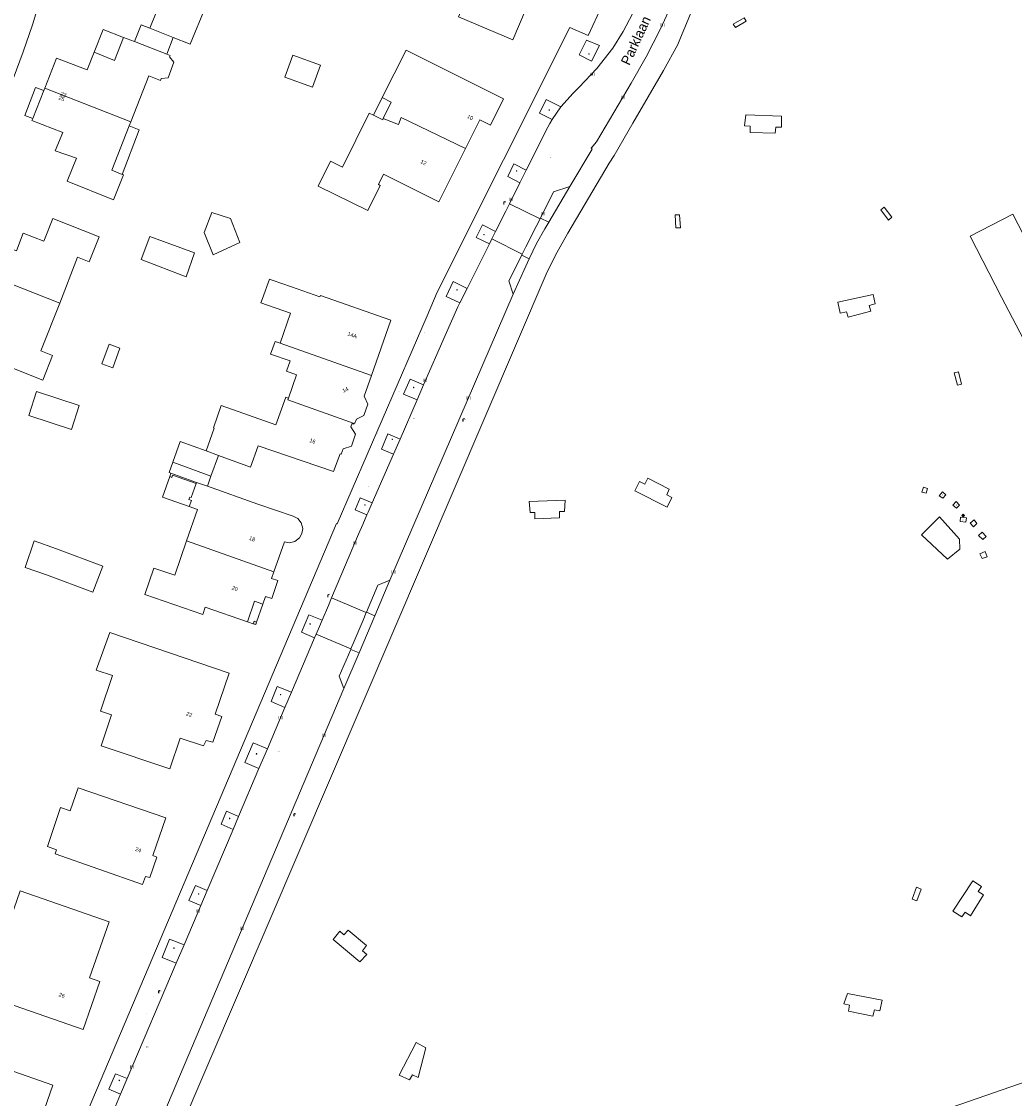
# Model space of a CAD drawing. Header units: metres. Extents: x 197457 to 198138, y 353986 to 354984.
# Tile 174 of 217: x 197560 to 197687, y 354586 to 354723. Entities that reach past the tile are written whole.
import ezdxf
from ezdxf.enums import TextEntityAlignment as Align

# ---------------------------------------------------------------- set-up
doc = ezdxf.new("R2010")
doc.units = ezdxf.units.M
doc.header["$MEASUREMENT"] = 0
for name, color, linetype, lineweight, true_color in [('afsluitpaal', 7, 'Continuous', 0, 0xde7233), ('benzine-   olieput', 7, 'Continuous', 0, 0x104b6e), ('CAI-kast', 7, 'Continuous', 0, 0x104b6e), ('elektrakast', 7, 'Continuous', 0, 0x104b6e), ('kolk', 7, 'Continuous', 0, 0x104b6e), ('kunstobject', 7, 'Continuous', 0, 0x4a641a), ('lichtmast', 7, 'Continuous', 0, 0x104b6e)]:
    doc.layers.add(name, color=color, linetype=linetype, lineweight=lineweight, true_color=true_color)
for name, color, linetype, lineweight in [('bijgebouw', 1, 'Continuous', 13), ('dakrand hoofdgebouw', 1, 'Continuous', 0), ('Grens gebouw op maaiveld onder overbouw', 1, 'Continuous', 13), ('Grens maaiveld', 253, 'Continuous', 0), ('grens WOZ object', 7, 'Continuous', 0), ('hoofdgebouw', 1, 'Continuous', 0), ('Hoogtepunt', 7, 'Continuous', 0), ('huisnummerreeks BGT', 7, 'Continuous', 0), ('kant verharding', 7, 'Continuous', 0), ('muur breder dan 30cm', 30, 'Continuous', 0), ('openbare ruimte label tekst', 7, 'Continuous', 0), ('overbouw', 1, 'Continuous', 13), ('pand op maaiveld kenmerkpunt multivlak', 7, 'Continuous', 0), ('tussenmuur', 1, 'Continuous', 13), ('waterleidingput', 132, 'Continuous', 0), ('weginrichtingselement', 7, 'Continuous', 0)]:
    doc.layers.add(name, color=color, linetype=linetype, lineweight=lineweight)
doc.styles.add('Style-STANDARD', font='STANDARD.shx')
doc.styles.add('Style-WORKING', font='WORKING.shx')

# ---------------------------------------------------------------- blocks, each defined once
blk = doc.blocks.new('kolk')
at = {"layer": 'kolk', "linetype": 'Continuous', "lineweight": 0, "true_color": 0xbd2877}
for points in [[(-0.49, -0.43), (-0.49, 0), (-0.49, 0.42), (-0.4, 0.42), (-0.4, 0), (-0.4, -0.43)], [(-0.19, -0.43), (-0.19, 0), (-0.19, 0.42), (-0.11, 0.42), (-0.11, 0), (-0.11, -0.43)], [(0.11, -0.43), (0.11, 0), (0.11, 0.42), (0.19, 0.42), (0.19, 0), (0.19, -0.43)], [(0.4, -0.43), (0.4, 0), (0.4, 0.42), (0.49, 0.42), (0.49, 0), (0.49, -0.43)]]:
    blk.add_hatch(color=232, dxfattribs=at).paths.add_polyline_path(points)
at = {"layer": 'kolk', "linetype": 'Continuous', "lineweight": 0, "true_color": 0x681648}
blk.add_hatch(color=219, dxfattribs=at).paths.add_polyline_path([(0.1, 0, 1), (-0.1, 0, 1)])
blk = doc.blocks.new('benzineolieput')
at = {"layer": 'benzine-   olieput', "linetype": 'Continuous', "lineweight": 0, "true_color": 0xbd2877}
h = blk.add_hatch(color=232, dxfattribs=at)
edge = h.paths.add_edge_path()
edge.add_spline(control_points=[(0.4, 0), (0.4, 0), (0.4, 0.1), (0.4, 0.2), (0.3, 0.3), (0.1, 0.3), (0, 0.3), (-0.2, 0.3), (-0.3, 0.2), (-0.4, 0.1), (-0.4, 0.1), (-0.4, -0.1), (-0.4, -0.1), (-0.3, -0.2), (-0.3, -0.3), (-0.1, -0.3), (0, -0.3), (0.3, -0.3), (0.4, -0.2), (0.4, -0.1), (0.4, 0), (0.4, 0)], knot_values=[0, 0, 0, 0, 0.060484, 0.060484, 0.178041, 0.178041, 0.295599, 0.295599, 0.413157, 0.413157, 0.498623, 0.498623, 0.584089, 0.584089, 0.669555, 0.669555, 0.808438, 0.808438, 0.94732, 0.94732, 1, 1, 1, 1], degree=3, periodic=0)
edge = h.paths.add_edge_path(flags=16)
edge.add_ellipse((0, 0), major_axis=(0.392, 0), ratio=0.689655, start_angle=0, end_angle=360)
h = blk.add_hatch(color=232, dxfattribs=at)
h.paths.add_polyline_path([(-0.1, -0.1, -0.572477), (-0.1, 0.1, 0.381612), (-0.1, 0.2), (-0.2, 0.2), (-0.2, -0.2), (-0.1, -0.2, 0.381612)])
h.paths.add_polyline_path([(-0.1, -0.1), (-0.2, -0.1), (-0.2, 0), (-0.1, 0, -1)], flags=16)
h.paths.add_polyline_path([(-0.1, 0), (-0.2, 0), (-0.2, 0.1), (-0.1, 0.1, -1)], flags=16)
at = {"layer": 'benzine-   olieput', "linetype": 'Continuous', "lineweight": 0, "true_color": 0x681648}
blk.add_hatch(color=219, dxfattribs=at).paths.add_polyline_path([(0.1, 0, 1), (-0.1, 0, 1)])
at = {"layer": 'benzine-   olieput', "linetype": 'Continuous', "lineweight": 0, "true_color": 0xbd2877}
h = blk.add_hatch(color=232, dxfattribs=at)
h.paths.add_polyline_path([(0.3, -0.1), (0.3, 0.1, 1), (0.1, 0.1), (0.1, 0.1, -0.377964), (0.1, -0.1), (0.1, -0.1, 1)])
h.paths.add_polyline_path([(0.1, -0.1), (0.1, 0.1, -1), (0.2, 0.1), (0.2, -0.1, -1)], flags=16)
blk = doc.blocks.new('kast')
at = {"layer": 'CAI-kast', "linetype": 'Continuous', "lineweight": 0, "true_color": 0xbd2877}
h = blk.add_hatch(color=232, dxfattribs=at)
edge = h.paths.add_edge_path()
edge.add_arc((0, 0), 0.1, 0, 360)
edge.add_line((0, -0.1), (0.3, -0.1))
edge.add_line((0.3, -0.1), (0.3, 0.5))
edge.add_line((0.3, 0.5), (-0.3, 0.5))
edge.add_line((-0.3, 0.5), (-0.3, -0.1))
edge.add_line((-0.3, -0.1), (0, -0.1))
edge = h.paths.add_edge_path(flags=16)
edge.add_arc((-0.2, 0.3), 0.0607, 0, 360)
at = {"layer": 'CAI-kast', "linetype": 'Continuous', "lineweight": 0, "true_color": 0x681648}
blk.add_hatch(color=219, dxfattribs=at).paths.add_polyline_path([(-0.1, 0, 1), (0.1, 0, 1)])
at = {"layer": 'CAI-kast', "color": 232, "linetype": 'Continuous', "lineweight": 0, "true_color": 0xbd2877, "extrusion": (0, 0, -1)}
blk.add_solid([(-0.3, 0.6), (0.3, 0.6), (-0.3, 0.5), (0.3, 0.5)], dxfattribs=at)
blk = doc.blocks.new('lichtmast')
at = {"layer": 'lichtmast', "linetype": 'Continuous', "lineweight": 0, "true_color": 0xbd2877}
for points in [[(0.15, 0.42, -0.344151), (0.3, 0.61), (0.43, 0.64, 0.960861), (0.4, 0.79), (0.1, 0.74, 0.366629), (-0.15, 0.45), (-0.15, -0.1), (0, -0.1, -0.414214), (-0.1, 0, -1), (0.1, 0, -0.414214), (0, -0.1), (0.15, -0.1)], [(0.35, 0.55, 1), (0.3, 0.56), (0.23, 0.32, 1), (0.28, 0.31)], [(0.42, 0.58, 1), (0.38, 0.57), (0.44, 0.33, 1), (0.48, 0.34)], [(0.49, 0.61, 1), (0.45, 0.58), (0.63, 0.4, 1), (0.66, 0.43)]]:
    blk.add_hatch(color=232, dxfattribs=at).paths.add_polyline_path(points)
at = {"layer": 'lichtmast', "linetype": 'Continuous', "lineweight": 0, "true_color": 0x681648}
blk.add_hatch(color=219, dxfattribs=at).paths.add_polyline_path([(-0.1, 0, 1), (0.1, 0, 1)])
blk = doc.blocks.new('afsluitpaal')
at = {"layer": 'afsluitpaal', "linetype": 'Continuous', "lineweight": 0, "true_color": 0xbd2877}
blk.add_hatch(color=232, dxfattribs=at).paths.add_polyline_path([(0.2, 0.6, 1), (-0.1, 0.6), (-0.1, 0.1), (-0.3, 0.1), (-0.3, -0.1), (0, -0.1, -0.414214), (-0.1, 0, -1), (0.1, 0, -0.414214), (0, -0.1), (0.3, -0.1), (0.3, 0.1), (0.2, 0.1)])
at = {"layer": 'afsluitpaal', "linetype": 'Continuous', "lineweight": 0, "true_color": 0x681648}
blk.add_hatch(color=219, dxfattribs=at).paths.add_polyline_path([(0.1, 0, 1), (-0.1, 0, 1)])
blk = doc.blocks.new('waterleidingput')
at = {"layer": 'waterleidingput', "linetype": 'Continuous', "lineweight": 0, "true_color": 0x248bcb}
h = blk.add_hatch(color=142, dxfattribs=at)
edge = h.paths.add_edge_path()
edge.add_spline(control_points=[(0.4, 0), (0.4, 0), (0.4, 0.1), (0.4, 0.2), (0.3, 0.3), (0.1, 0.3), (0, 0.3), (-0.2, 0.3), (-0.3, 0.2), (-0.4, 0.1), (-0.4, 0.1), (-0.4, -0.1), (-0.4, -0.1), (-0.3, -0.2), (-0.3, -0.3), (-0.1, -0.3), (0, -0.3), (0.3, -0.3), (0.4, -0.2), (0.4, -0.1), (0.4, 0), (0.4, 0)], knot_values=[0, 0, 0, 0, 0.060484, 0.060484, 0.178041, 0.178041, 0.295599, 0.295599, 0.413157, 0.413157, 0.498623, 0.498623, 0.584089, 0.584089, 0.669555, 0.669555, 0.808438, 0.808438, 0.94732, 0.94732, 1, 1, 1, 1], degree=3, periodic=0)
edge = h.paths.add_edge_path(flags=16)
edge.add_ellipse((0, 0), major_axis=(0.392, 0), ratio=0.689655, start_angle=0, end_angle=360)
for points in [[(-0.1, -0.1, -0.141608), (-0.1, 0), (-0.1, -0.1), (-0.2, 0.2), (-0.2, 0.2), (-0.1, -0.2), (-0.1, -0.2)], [(0, 0.2), (0, 0.2), (-0.1, 0.1, -0.269854), (0, 0.1)], [(0.2, 0.2), (0.2, 0.2), (0.1, -0.1), (0.1, 0, -0.141608), (0, -0.1), (0.1, -0.2), (0.1, -0.2)]]:
    blk.add_hatch(color=142, dxfattribs=at).paths.add_polyline_path(points)
at = {"layer": 'waterleidingput', "linetype": 'Continuous', "lineweight": 0, "true_color": 0x104b6e}
blk.add_hatch(color=156, dxfattribs=at).paths.add_polyline_path([(0.1, 0, 1), (-0.1, 0, 1)])
blk = doc.blocks.new('kast_1')
at = {"layer": 'elektrakast', "linetype": 'Continuous', "lineweight": 0, "true_color": 0xbd2877}
h = blk.add_hatch(color=232, dxfattribs=at)
edge = h.paths.add_edge_path()
edge.add_arc((0, 0), 0.1, 0, 360)
edge.add_line((0, -0.1), (0.3, -0.1))
edge.add_line((0.3, -0.1), (0.3, 0.5))
edge.add_line((0.3, 0.5), (-0.3, 0.5))
edge.add_line((-0.3, 0.5), (-0.3, -0.1))
edge.add_line((-0.3, -0.1), (0, -0.1))
edge = h.paths.add_edge_path(flags=16)
edge.add_arc((-0.2, 0.3), 0.0607, 0, 360)
at = {"layer": 'elektrakast', "linetype": 'Continuous', "lineweight": 0, "true_color": 0x681648}
blk.add_hatch(color=219, dxfattribs=at).paths.add_polyline_path([(-0.1, 0, 1), (0.1, 0, 1)])
at = {"layer": 'elektrakast', "color": 232, "linetype": 'Continuous', "lineweight": 0, "true_color": 0xbd2877, "extrusion": (0, 0, -1)}
blk.add_solid([(-0.3, 0.6), (0.3, 0.6), (-0.3, 0.5), (0.3, 0.5)], dxfattribs=at)
blk = doc.blocks.new('kunstobject')
at = {"layer": 'kunstobject', "linetype": 'Continuous', "lineweight": 0, "true_color": 0xde7233}
h = blk.add_hatch(color=13, dxfattribs=at)
h.paths.add_polyline_path([(-0.5, -0.5), (-0.5, 0.5), (0.5, 0.5), (0.5, -0.5)])
h.paths.add_polyline_path([(-0.4, -0.4), (-0.4, 0.4), (0.4, 0.4), (0.4, -0.4)], flags=16)
at = {"layer": 'kunstobject', "linetype": 'Continuous', "lineweight": 0, "true_color": 0xde7233, "transparency": 33554534}
h = blk.add_hatch(color=13, dxfattribs=at)
h.paths.add_polyline_path([(-0.4, -0.4), (-0.4, 0.4), (0.4, 0.4), (0.4, -0.4)])
h.paths.add_polyline_path([(-0.3, -0.3), (-0.3, 0.3), (0.3, 0.3), (0.3, -0.3)], flags=16)
at = {"layer": 'kunstobject', "linetype": 'Continuous', "lineweight": 0, "true_color": 0x6a2d14}
blk.add_hatch(color=26, dxfattribs=at).paths.add_polyline_path([(-0.1, 0, 1), (0.1, 0, 1)])

msp = doc.modelspace()

# ---------------------------------------------------------------- linework, layer by layer
at = {"layer": 'bijgebouw', "linetype": 'Continuous', "lineweight": 13}
msp.add_line((197684.962, 354688.095), (197689.782, 354678.8), dxfattribs=at)
at = {"layer": 'bijgebouw', "linetype": 'Continuous', "lineweight": 13, "flags": 128}
for points in [[(197617.538, 354727.762), (197615.843, 354723.732), (197622.783, 354720.812), (197624.46, 354724.797)], [(197684.962, 354688.095), (197680.953, 354695.826), (197686.388, 354698.644), (197690.397, 354690.913), (197688.249, 354689.799)], [(197575.465, 354692.875), (197576.595, 354695.789), (197582.285, 354693.727), (197581.212, 354690.68), (197575.465, 354692.875)], [(197561.175, 354673.028), (197562.179, 354676.088), (197567.604, 354674.308), (197566.601, 354671.249), (197561.175, 354673.028)], [(197563.453, 354652.735), (197560.736, 354653.691), (197561.864, 354657.067), (197564.696, 354656.053)], [(197564.696, 354656.053), (197570.591, 354653.846), (197569.348, 354650.528), (197563.453, 354652.735)]]:
    msp.add_lwpolyline(points, dxfattribs=at)
at = {"layer": 'dakrand hoofdgebouw', "linetype": 'Continuous', "lineweight": 0, "flags": 128}
msp.add_lwpolyline([(197579.096, 354718.639), (197579.658, 354717.998), (197578.904, 354715.974), (197578.036, 354715.921)], dxfattribs=at)
at = {"layer": 'Grens gebouw op maaiveld onder overbouw', "linetype": 'Continuous', "lineweight": 13, "flags": 128}
msp.add_lwpolyline([(197589.018, 354646.778), (197589.915, 354649.388), (197590.955, 354649.03)], dxfattribs=at)
at = {"layer": 'Grens maaiveld', "linetype": 'Continuous', "lineweight": 0, "flags": 128}
for points in [[(197589.746, 354646.527), (197589.853, 354646.839), (197590.165, 354646.732)], [(197590.165, 354646.732), (197590.058, 354646.42), (197589.746, 354646.527)], [(197590, 354561.755), (197589.921, 354562.062), (197654.536, 354577.193), (197659.483, 354578.488), (197664.356, 354580.037), (197717.858, 354598.591), (197718.164, 354597.865), (197718.822, 354596.309)]]:
    msp.add_lwpolyline(points, dxfattribs=at)
at = {"layer": 'grens WOZ object', "linetype": 'Continuous', "lineweight": 0}
for p, q in [((197576.594, 354722.308), (197579.537, 354721.131)), ((197578.741, 354719.002), (197579.537, 354721.131)), ((197578.741, 354719.002), (197574.636, 354720.602)), ((197593.76, 354716.079), (197594.767, 354718.87)), ((197594.767, 354718.87), (197598.302, 354717.595)), ((197598.302, 354717.595), (197597.295, 354714.803)), ((197597.295, 354714.803), (197593.76, 354716.079)), ((197563.097, 354714.356), (197561.705, 354710.818)), ((197606.169, 354713.467), (197605.026, 354711.233)), ((197570.49, 354679.606), (197571.397, 354682.103)), ((197571.397, 354682.103), (197572.789, 354681.598)), ((197572.789, 354681.598), (197571.883, 354679.101)), ((197571.883, 354679.101), (197570.49, 354679.606)), ((197579.496, 354667.085), (197580.429, 354669.714)), ((197580.429, 354669.714), (197583.748, 354668.507)), ((197583.748, 354668.507), (197585.316, 354667.937)), ((197585.316, 354667.937), (197584.363, 354665.315)), ((197584.363, 354665.315), (197579.496, 354667.085)), ((197579.114, 354665.237), (197579.264, 354665.661)), ((197582.526, 354664.507), (197582.469, 354664.346)), ((197583.912, 354664.016), (197582.526, 354664.507)), ((197584.363, 354665.315), (197583.912, 354664.016))]:
    msp.add_line(p, q, dxfattribs=at)
at = {"layer": 'grens WOZ object', "linetype": 'Continuous', "lineweight": 0, "flags": 128}
for points in [[(197652.218, 354723.626), (197652.479, 354723.195), (197651.087, 354722.4), (197650.827, 354722.837), (197652.218, 354723.626)], [(197569.509, 354719.245), (197570.643, 354722.159), (197573.256, 354721.14)], [(197576.594, 354722.308), (197575.494, 354722.748), (197574.636, 354720.602)], [(197573.256, 354721.14), (197572.11, 354718.201), (197569.509, 354719.245)], [(197563.097, 354714.356), (197562.029, 354714.756), (197560.694, 354711.197), (197561.705, 354710.818)], [(197606.169, 354713.467), (197607.297, 354712.903), (197606.297, 354710.81)], [(197606.297, 354710.81), (197606.219, 354710.647), (197605.026, 354711.233)], [(197652.423, 354711.284), (197652.271, 354709.891), (197652.977, 354709.826), (197652.974, 354709.034), (197656.167, 354708.933), (197656.222, 354709.706), (197656.943, 354709.69), (197656.94, 354711.09), (197652.423, 354711.284)], [(197573.052, 354703.703), (197571.743, 354704.231), (197573.95, 354709.869)], [(197573.95, 354709.869), (197575.235, 354709.374), (197573.052, 354703.703)], [(197584.629, 354693.478), (197583.509, 354696.288), (197584.477, 354698.843), (197586.846, 354698.066), (197588.032, 354695.03), (197584.629, 354693.478)], [(197670.037, 354699.522), (197669.585, 354699.197), (197670.559, 354697.896), (197670.986, 354698.244), (197670.037, 354699.522)], [(197644.087, 354696.902), (197643.521, 354696.904), (197643.418, 354698.553), (197643.994, 354698.559), (197644.087, 354696.902)], [(197664.123, 354687.441), (197664.425, 354686.025), (197665.212, 354686.199), (197665.423, 354685.516), (197668.306, 354686.287), (197668.124, 354686.999), (197668.894, 354687.237), (197668.612, 354688.429), (197664.123, 354687.441)], [(197679.354, 354676.874), (197679.856, 354677.007), (197679.464, 354678.566), (197678.939, 354678.445), (197679.354, 354676.874)], [(197579.496, 354667.085), (197579.036, 354665.749), (197579.264, 354665.661)], [(197579.114, 354665.237), (197578.196, 354662.644), (197581.608, 354661.436)], [(197638.309, 354663.424), (197638.897, 354664.612), (197639.566, 354664.293), (197639.94, 354665.039), (197642.681, 354663.638), (197642.367, 354662.938), (197642.995, 354662.574), (197642.405, 354661.364), (197638.309, 354663.424)], [(197581.608, 354661.436), (197581.882, 354662.209), (197581.571, 354662.319), (197581.681, 354662.631), (197581.841, 354662.574), (197582.469, 354664.346)], [(197624.856, 354662.085), (197624.964, 354660.681), (197625.557, 354660.686), (197625.572, 354659.862), (197628.725, 354659.989), (197628.713, 354660.795), (197629.337, 354660.818), (197629.417, 354662.229), (197624.856, 354662.085)], [(197678.07, 354654.719), (197679.638, 354656.023), (197679.601, 354657.289), (197677.064, 354660.127), (197674.785, 354657.82), (197678.07, 354654.719)], [(197678.76, 354609.924), (197679.917, 354609.2), (197680.319, 354609.814), (197681.02, 354609.368), (197682.658, 354612.024), (197681.987, 354612.431), (197682.391, 354613.076), (197681.282, 354613.814), (197678.76, 354609.924)], [(197674.148, 354612.985), (197674.721, 354612.762), (197674.186, 354611.24), (197673.596, 354611.467), (197674.148, 354612.985)], [(197603.325, 354603.485), (197604.205, 354604.417), (197603.652, 354604.915), (197604.172, 354605.562), (197601.812, 354607.539), (197601.265, 354606.914), (197600.755, 354607.402), (197599.92, 354606.334), (197603.325, 354603.485)], [(197665.338, 354599.467), (197664.872, 354598.136), (197665.6, 354597.998), (197665.479, 354597.233), (197668.599, 354596.576), (197668.77, 354597.396), (197669.454, 354597.25), (197669.746, 354598.626), (197665.338, 354599.467)], [(197608.333, 354589.09), (197609.64, 354588.488), (197609.989, 354589.096), (197610.713, 354588.774), (197611.723, 354592.553), (197610.487, 354593.214), (197608.333, 354589.09)]]:
    msp.add_lwpolyline(points, dxfattribs=at)
at = {"layer": 'hoofdgebouw', "linetype": 'Continuous', "lineweight": 0}
for p, q in [((197574.636, 354720.602), (197573.256, 354721.14)), ((197579.537, 354721.131), (197581.714, 354720.26)), ((197563.215, 354714.657), (197563.097, 354714.356)), ((197573.95, 354709.869), (197574.16, 354710.405)), ((197590.921, 354687.887), (197591.796, 354690.376)), ((197592.169, 354690.245), (197591.796, 354690.376)), ((197592.169, 354690.245), (197594.6, 354689.39)), ((197593.172, 354682.228), (197594.505, 354686.021))]:
    msp.add_line(p, q, dxfattribs=at)
at = {"layer": 'hoofdgebouw', "linetype": 'Continuous', "lineweight": 0, "flags": 128}
for points in [[(197576.594, 354722.308), (197577.388, 354724.294), (197572.221, 354726.361)], [(197581.53, 354725.901), (197583.696, 354725.096), (197581.714, 354720.26)], [(197616.758, 354706.975), (197618.581, 354710.622), (197619.922, 354709.962), (197621.573, 354713.323), (197609.195, 354719.516), (197606.169, 354713.467)], [(197569.509, 354719.245), (197568.632, 354716.991), (197564.726, 354718.502), (197563.215, 354714.657)], [(197579.096, 354718.639), (197579.172, 354718.834), (197578.741, 354719.002)], [(197574.16, 354710.405), (197576.446, 354716.247), (197577.937, 354715.666), (197578.036, 354715.921)], [(197605.026, 354711.233), (197604.478, 354711.502), (197601.105, 354704.636), (197599.579, 354705.386), (197598.014, 354702.2), (197604.305, 354699.109), (197605.875, 354702.304), (197605.669, 354702.405), (197606.323, 354703.721), (197613.371, 354700.198), (197616.758, 354706.975)], [(197561.705, 354710.818), (197561.595, 354710.537), (197565.501, 354709.019), (197564.545, 354706.719), (197567.245, 354705.748), (197566.073, 354702.837), (197571.954, 354700.47), (197573.227, 354703.633), (197573.052, 354703.703)], [(197554.177, 354691.642), (197555.685, 354695.506), (197559.608, 354693.987), (197560.483, 354696.24), (197563.1, 354695.217), (197564.257, 354698.096), (197570.13, 354695.736), (197568.862, 354692.581), (197567.396, 354693.17), (197565.118, 354687.331)], [(197604.788, 354678.121), (197607.262, 354685.162), (197598.309, 354688.309), (197598.239, 354688.111), (197594.6, 354689.39)], [(197590.921, 354687.887), (197590.731, 354687.347), (197594.505, 354686.021)], [(197557.077, 354679.844), (197562.96, 354677.508), (197564.207, 354680.649), (197562.739, 354681.233), (197565.118, 354687.331)], [(197593.172, 354682.228), (197592.53, 354682.454), (197591.96, 354680.831), (197594.432, 354679.962), (197593.968, 354678.642), (197595.269, 354678.184), (197594.225, 354675.212)], [(197604.788, 354678.121), (197603.854, 354675.464), (197604.333, 354674.464), (197603.818, 354672.998), (197602.893, 354672.547), (197602.674, 354672.03), (197602.581, 354672.043), (197602.568, 354672.007)], [(197583.748, 354668.507), (197584.773, 354671.422), (197584.669, 354671.459), (197585.658, 354674.27), (197592.639, 354671.816), (197593.876, 354675.335), (197594.225, 354675.212)], [(197585.316, 354667.937), (197589.376, 354666.46), (197590.352, 354669.17), (197599.978, 354665.884), (197600.784, 354668.152), (197600.951, 354668.091), (197601.189, 354668.789), (197602.245, 354669.119), (197602.775, 354670.643), (197602.179, 354671.586), (197602.338, 354672.023), (197602.538, 354671.926), (197602.568, 354672.007)], [(197592.37, 354653.116), (197593.709, 354656.939), (197594.358, 354656.835), (197595.05, 354657.004), (197595.616, 354657.436), (197595.942, 354658.006), (197596.034, 354658.656), (197595.852, 354659.345), (197595.408, 354659.903), (197594.832, 354660.218), (197590.336, 354661.741), (197583.912, 354664.016)], [(197581.608, 354661.436), (197582.639, 354661.072), (197581.256, 354657.052)], [(197581.256, 354657.052), (197579.753, 354652.679), (197577.106, 354653.589), (197575.948, 354650.223), (197583.325, 354647.687), (197583.647, 354648.624), (197589.018, 354646.778)], [(197590.955, 354649.03), (197591.284, 354649.987), (197592.094, 354649.729), (197592.863, 354652.007), (197592.079, 354652.284), (197592.37, 354653.116)], [(197571.484, 354645.394), (197569.754, 354640.62), (197571.849, 354639.918), (197570.331, 354635.385), (197571.715, 354634.921), (197570.393, 354630.977), (197579.145, 354628.044), (197580.463, 354631.975), (197583.435, 354630.973), (197583.738, 354631.679), (197584.611, 354631.428), (197585.742, 354634.715), (197584.895, 354635.006), (197586.671, 354640.232), (197571.484, 354645.394)], [(197566.438, 354622.709), (197567.458, 354625.652), (197578.604, 354621.822), (197576.96, 354617.037), (197577.476, 354616.797), (197576.569, 354614.209), (197576.019, 354614.348), (197575.658, 354613.322), (197564.541, 354617.234), (197564.725, 354617.765)], [(197564.725, 354617.765), (197563.567, 354618.153), (197565.23, 354623.114), (197566.438, 354622.709)], [(197560.092, 354612.522), (197557.664, 354605.528), (197558.674, 354605.177), (197556.505, 354598.933), (197568.124, 354594.896), (197570.239, 354600.985), (197568.923, 354601.454), (197571.401, 354608.598), (197560.092, 354612.522)], [(197550.118, 354584.784), (197561.77, 354580.722), (197564.24, 354587.809), (197552.588, 354591.871), (197550.118, 354584.784)]]:
    msp.add_lwpolyline(points, dxfattribs=at)
at = {"layer": 'kant verharding', "linetype": 'Continuous', "lineweight": 0}
for p, q in [((197628.87, 354712.293), (197627.779, 354710.692)), ((197624.48, 354704.224), (197623.681, 354702.637)), ((197623.681, 354702.637), (197622.335, 354699.961)), ((197630.031, 354702.144), (197627.356, 354697.617)), ((197621.869, 354699.032), (197620.577, 354696.454)), ((197622.335, 354699.961), (197621.869, 354699.032)), ((197622.335, 354699.961), (197626.243, 354698.037)), ((197626.243, 354698.037), (197625.761, 354697.084)), ((197626.243, 354698.037), (197626.298, 354698.146)), ((197627.356, 354697.617), (197626.298, 354698.146)), ((197620.577, 354696.454), (197620.109, 354695.506)), ((197625.761, 354697.084), (197624.449, 354694.49)), ((197619.793, 354694.874), (197616.949, 354689.186)), ((197620.109, 354695.506), (197619.793, 354694.874)), ((197623.968, 354693.54), (197620.109, 354695.506)), ((197623.911, 354693.428), (197623.968, 354693.54)), ((197623.911, 354693.428), (197624.845, 354692.94)), ((197624.449, 354694.49), (197623.968, 354693.54)), ((197616.949, 354689.186), (197616.029, 354687.346)), ((197607.137, 354652.047), (197622.807, 354688.458)), ((197611.421, 354676.925), (197610.585, 354675.005)), ((197610.585, 354675.005), (197608.418, 354670.024)), ((197608.418, 354670.024), (197607.582, 354668.106)), ((197607.582, 354668.106), (197604.882, 354661.901)), ((197607.137, 354652.047), (197605.224, 354647.544)), ((197599.72, 354649.801), (197599.3, 354648.819)), ((197599.72, 354649.801), (197604.13, 354647.94)), ((197599.3, 354648.819), (197598.507, 354646.963)), ((197598.507, 354646.963), (197598.166, 354646.165)), ((197603.719, 354646.969), (197602.584, 354644.292)), ((197605.224, 354647.544), (197603.215, 354642.815)), ((197604.13, 354647.94), (197603.719, 354646.969)), ((197604.13, 354647.94), (197604.157, 354648.005)), ((197604.157, 354648.005), (197605.224, 354647.544)), ((197598.166, 354646.165), (197597.751, 354645.195)), ((197594.603, 354637.791), (197597.549, 354644.72)), ((197597.549, 354644.72), (197597.751, 354645.195)), ((197602.177, 354643.33), (197597.751, 354645.195)), ((197602.584, 354644.292), (197602.177, 354643.33)), ((197603.215, 354642.815), (197601.282, 354638.271)), ((197602.146, 354643.257), (197602.177, 354643.33)), ((197603.215, 354642.815), (197602.146, 354643.257)), ((197569.933, 354564.335), (197601.282, 354638.271)), ((197593.783, 354635.862), (197594.603, 354637.791)), ((197591.539, 354630.584), (197593.783, 354635.862)), ((197590.475, 354628.081), (197591.539, 354630.584)), ((197587.89, 354622), (197590.475, 354628.081)), ((197587.185, 354620.342), (197587.89, 354622)), ((197583.887, 354612.584), (197587.185, 354620.342)), ((197583.065, 354610.651), (197583.887, 354612.584)), ((197580.945, 354605.665), (197583.065, 354610.651)), ((197579.952, 354603.329), (197580.945, 354605.665)), ((197573.702, 354588.627), (197579.952, 354603.329)), ((197572.872, 354586.675), (197573.702, 354588.627)), ((197570.109, 354580.175), (197572.872, 354586.675))]:
    msp.add_line(p, q, dxfattribs=at)
at = {"layer": 'kant verharding', "linetype": 'Continuous', "lineweight": 0, "flags": 128}
for points in [[(197542.896, 354674.063), (197559.207, 354715.869), (197560.486, 354719.297), (197561.644, 354722.737), (197562.872, 354726.839), (197563.955, 354730.982), (197564.905, 354735.212), (197565.676, 354739.479), (197566.19, 354743.492), (197566.515, 354747.524), (197566.351, 354747.571), (197566.514, 354750.78), (197566.456, 354757.61), (197566.026, 354763.914), (197566.034, 354764.741), (197566.197, 354765.596), (197566.525, 354766.436), (197567.015, 354767.212), (197567.244, 354767.454)], [(197628.87, 354712.293), (197630.446, 354714.048), (197631.235, 354714.805), (197633.474, 354717.193), (197635.478, 354719.781), (197636.827, 354721.904), (197638.018, 354724.119), (197639.088, 354726.38), (197640.038, 354728.695), (197641.071, 354731.577), (197641.957, 354734.508), (197645.213, 354746.479)], [(197630.031, 354702.144), (197632.871, 354706.931), (197632.752, 354707.027), (197633.419, 354707.854), (197637.832, 354715.291), (197639.742, 354718.681), (197641.512, 354722.147), (197642.865, 354725.045), (197644.086, 354728.001), (197644.996, 354730.596), (197645.402, 354731.91), (197645.778, 354733.232), (197649.316, 354745.238)], [(197634.103, 354725.088), (197632.37, 354721.366), (197630.039, 354722.372), (197613.137, 354688.73), (197611.863, 354685.687), (197600.424, 354659.23), (197600.353, 354659.262), (197565.242, 354576.367), (197560.373, 354565.175)], [(197632.798, 354718.117), (197631.197, 354718.928), (197632.142, 354720.802), (197633.79, 354720.115), (197632.798, 354718.117)], [(197627.779, 354710.692), (197626.146, 354711.496), (197627.015, 354713.239), (197628.87, 354712.293)], [(197624.48, 354704.224), (197627.23, 354709.691), (197627.496, 354710.196), (197627.779, 354710.692)], [(197573.343, 354560.488), (197572.142, 354562.748), (197627.154, 354691.311), (197628.394, 354693.795), (197629.754, 354696.216), (197635.052, 354705.12)], [(197623.681, 354702.637), (197622.126, 354703.412), (197622.921, 354705.023), (197624.48, 354704.224)], [(197626.298, 354698.146), (197627.962, 354701.46), (197630.031, 354702.144)], [(197624.845, 354692.94), (197625.806, 354694.887), (197626.863, 354696.783), (197627.356, 354697.617)], [(197619.793, 354694.874), (197618.101, 354695.665), (197618.904, 354697.28), (197620.577, 354696.454)], [(197622.807, 354688.458), (197622.267, 354690.164), (197623.911, 354693.428)], [(197622.807, 354688.458), (197624.426, 354692.009), (197624.845, 354692.94)], [(197616.949, 354689.186), (197615.173, 354690.049), (197614.273, 354688.167), (197616.029, 354687.346)], [(197611.421, 354676.925), (197614.156, 354683.208), (197615.785, 354686.858), (197616.029, 354687.346)], [(197610.585, 354675.005), (197608.884, 354675.714), (197609.693, 354677.655), (197611.421, 354676.925)], [(197607.582, 354668.106), (197606.048, 354668.751), (197606.856, 354670.704), (197608.418, 354670.024)], [(197604.215, 354660.387), (197602.701, 354661.032), (197603.336, 354662.534), (197604.882, 354661.901)], [(197604.882, 354661.901), (197604.359, 354660.7), (197604.215, 354660.387)], [(197599.72, 354649.801), (197603.143, 354657.924), (197603.668, 354659.16), (197604.215, 354660.387)], [(197604.157, 354648.005), (197605.61, 354651.441), (197607.137, 354652.047)], [(197597.549, 354644.72), (197595.896, 354645.432), (197596.808, 354647.649), (197598.507, 354646.963)], [(197601.282, 354638.271), (197600.676, 354639.826), (197602.146, 354643.257)], [(197593.783, 354635.862), (197592.01, 354636.623), (197592.804, 354638.544), (197594.603, 354637.791)], [(197590.475, 354628.081), (197588.685, 354628.869), (197589.748, 354631.351), (197591.539, 354630.584)], [(197587.185, 354620.342), (197585.665, 354620.993), (197586.334, 354622.669), (197587.89, 354622)], [(197583.065, 354610.651), (197581.545, 354611.298), (197582.378, 354613.224), (197583.887, 354612.584)], [(197579.952, 354603.329), (197578.173, 354604.055), (197579.099, 354606.366), (197580.945, 354605.665)], [(197572.872, 354586.675), (197571.382, 354587.311), (197572.201, 354589.253), (197573.702, 354588.627)]]:
    msp.add_lwpolyline(points, dxfattribs=at)
at = {"layer": 'muur breder dan 30cm', "linetype": 'Continuous', "lineweight": 0}
for p, q in [((197579.114, 354665.237), (197579.264, 354665.661)), ((197579.264, 354665.661), (197582.526, 354664.507))]:
    msp.add_line(p, q, dxfattribs=at)
at = {"layer": 'muur breder dan 30cm', "linetype": 'Continuous', "lineweight": 0, "flags": 128}
for points in [[(197651.743, 354744.504), (197646.929, 354728.291), (197646.298, 354726.484), (197645.1, 354723.412), (197644.094, 354721.089)], [(197644.094, 354721.089), (197643.751, 354720.248), (197641.953, 354716.918), (197638.039, 354710.198), (197635.655, 354706.099), (197635.052, 354705.12)], [(197582.469, 354664.346), (197579.471, 354665.407), (197579.378, 354665.143), (197579.114, 354665.237)], [(197675.544, 354663.745), (197675.013, 354663.907), (197674.793, 354663.277), (197675.362, 354663.147), (197675.544, 354663.745)], [(197677.434, 354663.294), (197677.015, 354662.807), (197677.476, 354662.49), (197677.882, 354662.928), (197677.434, 354663.294)], [(197679.168, 354662.074), (197678.778, 354661.611), (197679.229, 354661.211), (197679.596, 354661.614), (197679.168, 354662.074)], [(197680.059, 354660.477), (197679.882, 354660.299), (197680.06, 354660.122), (197680.237, 354660.3), (197680.059, 354660.477)], [(197679.741, 354660.091), (197679.702, 354659.512), (197680.396, 354659.449), (197680.498, 354659.996), (197679.741, 354660.091)], [(197681.827, 354659.291), (197681.396, 354658.857), (197680.946, 354659.305), (197681.476, 354659.735), (197681.827, 354659.291)], [(197682.506, 354658.158), (197682.029, 354657.768), (197682.558, 354657.24), (197683.003, 354657.602), (197682.506, 354658.158)], [(197682.88, 354655.706), (197683.121, 354655.044), (197682.475, 354654.805), (197682.179, 354655.409), (197682.88, 354655.706)]]:
    msp.add_lwpolyline(points, dxfattribs=at)
at = {"layer": 'overbouw', "linetype": 'Continuous', "lineweight": 13}
for p, q in [((197590.165, 354646.732), (197590.955, 354649.03)), ((197589.018, 354646.778), (197589.746, 354646.527))]:
    msp.add_line(p, q, dxfattribs=at)
at = {"layer": 'tussenmuur', "linetype": 'Continuous', "lineweight": 13}
for p, q in [((197563.215, 354714.657), (197574.16, 354710.405)), ((197554.177, 354691.642), (197565.118, 354687.331)), ((197593.172, 354682.228), (197604.788, 354678.121)), ((197581.256, 354657.052), (197592.37, 354653.116))]:
    msp.add_line(p, q, dxfattribs=at)
at = {"layer": 'tussenmuur', "linetype": 'Continuous', "lineweight": 13, "flags": 128}
for points in [[(197606.297, 354710.81), (197608.216, 354710.065), (197608.587, 354710.925), (197616.758, 354706.975)], [(197594.225, 354675.212), (197594.152, 354675.004), (197602.568, 354672.007)]]:
    msp.add_lwpolyline(points, dxfattribs=at)

# ---------------------------------------------------------------- block references
at = {"layer": 'afsluitpaal', "linetype": 'Continuous', "lineweight": 0, "xscale": 0.1, "yscale": 0.1, "zscale": 0.1}
msp.add_blockref('afsluitpaal', (197634.157, 354718.766), dxfattribs=at)
at = {"layer": 'benzine-   olieput', "linetype": 'Continuous', "lineweight": 0, "xscale": 0.1, "yscale": 0.1, "zscale": 0.1}
for p in [(197604.442, 354663.956), (197576.124, 354596.967)]:
    msp.add_blockref('benzineolieput', p, dxfattribs=at)
at = {"layer": 'CAI-kast', "linetype": 'Continuous', "lineweight": 0, "xscale": 0.1, "yscale": 0.1, "zscale": 0.1}
msp.add_blockref('kast', (197605.57, 354670.698), dxfattribs=at)
at = {"layer": 'elektrakast', "linetype": 'Continuous', "lineweight": 0, "xscale": 0.1, "yscale": 0.1, "zscale": 0.1}
msp.add_blockref('kast_1', (197608.295, 354676.008), dxfattribs=at)
at = {"layer": 'kolk', "linetype": 'Continuous', "lineweight": 0, "xscale": 0.5, "yscale": 0.5}
for p in [(197641.795, 354722.73), (197632.881, 354716.419), (197636.797, 354713.511), (197622.527, 354700.54), (197626.593, 354698.695), (197611.606, 354677.501), (197617.164, 354675.239), (197602.671, 354656.8), (197607.614, 354653.088), (197593.241, 354634.564), (197598.752, 354632.329), (197582.724, 354609.946), (197588.294, 354607.77), (197574.329, 354590.105)]:
    msp.add_blockref('kolk', p, dxfattribs=at)
at = {"layer": 'kunstobject', "linetype": 'Continuous', "lineweight": 0, "xscale": 0.1, "yscale": 0.1, "zscale": 0.1}
for p in [(197675.166, 354663.45), (197677.466, 354662.881), (197679.211, 354661.614), (197680.064, 354660.295), (197680.064, 354659.713), (197681.447, 354659.26), (197682.636, 354657.605), (197682.636, 354655.226)]:
    msp.add_blockref('kunstobject', p, dxfattribs=at)
at = {"layer": 'lichtmast', "linetype": 'Continuous', "lineweight": 0, "xscale": 0.5, "yscale": 0.5}
for p in [(197621.632, 354699.912), (197616.43, 354672.296), (197599.243, 354649.934), (197594.934, 354622.047), (197577.713, 354599.536)]:
    msp.add_blockref('lichtmast', p, dxfattribs=at)
at = {"layer": 'waterleidingput', "linetype": 'Continuous', "lineweight": 0, "xscale": 0.1, "yscale": 0.1, "zscale": 0.1}
for p in [(197625.416, 354711.486), (197617.442, 354695.869), (197611.51, 354683.602), (197604.559, 354666.57), (197597.292, 354647.143), (197586.027, 354620.406), (197577.004, 354599.083)]:
    msp.add_blockref('waterleidingput', p, dxfattribs=at)

# ---------------------------------------------------------------- texts
at = {"layer": 'Hoogtepunt', "linetype": 'Continuous', "lineweight": 0, "style": 'Style-WORKING'}
for s, p in [('23.18', (197627.285, 354705.787)), ('23.18', (197627.285, 354705.787)), ('23.20', (197609.888, 354672.616)), ('23.20', (197609.888, 354672.616)), ('23.18', (197592.794, 354630.182)), ('23.18', (197592.794, 354630.182)), ('23.32', (197576.109, 354592.631)), ('23.32', (197576.109, 354592.631))]:
    msp.add_text(s, height=0.1, dxfattribs=at).set_placement(p)
at = {"layer": 'huisnummerreeks BGT', "linetype": 'Continuous', "lineweight": 0, "style": 'Style-WORKING'}
for s, rotation, p in [('23', 338.9, (197565.603, 354713.874)), ('25', 338.8, (197565.367, 354713.362)), ('10', 333.4, (197617.352, 354710.962)), ('12', 333.4, (197611.408, 354705.218)), ('14A', 340.6, (197602.354, 354683.26)), ('14', 26, (197601.455, 354676.296)), ('16', 341.2, (197597.297, 354669.768)), ('18', 340.7, (197589.605, 354657.324)), ('20', 341, (197587.403, 354651.002)), ('22', 341, (197581.606, 354634.987)), ('24', 340.6, (197575.119, 354617.752)), ('26', 340.8, (197565.397, 354599.236))]:
    msp.add_text(s, height=0.5, rotation=rotation, dxfattribs=at).set_placement(p, align=Align.MIDDLE_CENTER)
at = {"layer": 'openbare ruimte label tekst', "linetype": 'Continuous', "lineweight": 0, "style": 'Style-WORKING'}
msp.add_text('Parklaan', height=1.25, rotation=65.1, dxfattribs=at).set_placement((197638.422, 354720.735), align=Align.MIDDLE_CENTER)
at = {"layer": 'pand op maaiveld kenmerkpunt multivlak', "linetype": 'Continuous', "lineweight": 0, "style": 'Style-WORKING'}
msp.add_text('PNDMV', height=0.06, dxfattribs=at).set_placement((197590.047, 354646.619), align=Align.MIDDLE_CENTER)
at = {"layer": 'weginrichtingselement', "style": 'Style-STANDARD'}
for p in [(197632.419, 354718.983), (197627.363, 354711.841), (197623.226, 354704.106), (197619.059, 354696), (197615.619, 354688.972), (197610.106, 354676.541), (197607.393, 354669.946), (197603.921, 354661.592), (197596.949, 354646.451), (197593.195, 354637.467), (197590.123, 354629.928), (197586.696, 354621.708), (197582.767, 354612.1), (197579.619, 354605.201), (197572.663, 354588.37)]:
    msp.add_text('b', height=0.1, rotation=359.66914, dxfattribs=at).set_placement(p)

doc.saveas('drawing.dxf')
